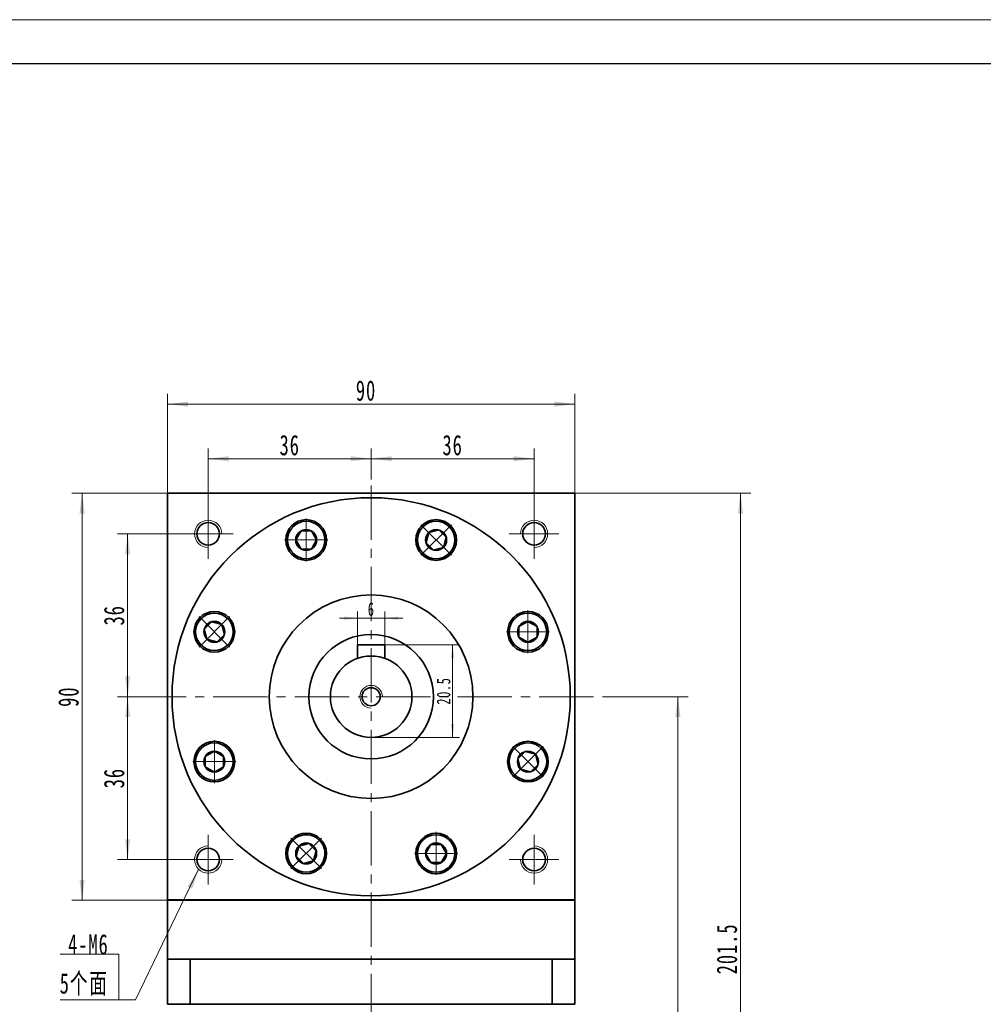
# Model space of a CAD drawing. Header units: millimetres. Extents: x -66 to 754, y -38 to 543.
# Tile 4 of 4: x 329 to 542, y 325 to 543. Entities that reach past the tile are written whole.
import ezdxf

# ---------------------------------------------------------------- set-up
doc = ezdxf.new("R2010")
doc.units = ezdxf.units.MM
doc.set_wipeout_variables(frame=1)
doc.linetypes.add('点画线', pattern=[18, 12, -2, 2, -2])
doc.layers.get('0').update_dxf_attribs({"lineweight": 35})
for name, color, linetype, lineweight in [('EB0', 7, 'Continuous', 35), ('中心线层', 1, '点画线', 18), ('图框_外框线', 7, 'Continuous', 18), ('尺寸线层', 3, 'Continuous', 18), ('粗实线', 7, 'Continuous', 50), ('粗实线层', 7, 'Continuous', 35)]:
    doc.layers.add(name, color=color, linetype=linetype, lineweight=lineweight)
doc.styles.add('标准', font='txt', dxfattribs={"width": 0.667})
doc.dimstyles.new('a4-1-1', dxfattribs={"dimtxt": 3, "dimasz": 3, "dimexe": 1.5, "dimexo": 0, "dimgap": 0.5, "dimtad": 1, "dimdec": 3, "dimdsep": 46, "dimtxsty": '标准', "dimblk": '_CAXARROW', "dimcen": 0, "dimdle": 4, "dimazin": 2, "dimtfac": 0.707107, "dimtdec": 3, "dimtix": 1, "dimtmove": 2, "dimatfit": 3, "dimfxl": 1, "dimfrac": 2, "dimtolj": 1, "dimtzin": 0, "dimarcsym": 1})

# ---------------------------------------------------------------- blocks, each defined once
blk = doc.blocks.new('*X10')
at = {"layer": '尺寸线层', "linetype": 'Continuous', "transparency": 16777216}
for points in [[(361.33, 457.81), (365.83, 458.37), (365.83, 457.24)], [(451.33, 457.81), (446.83, 458.37), (446.83, 457.24)]]:
    blk.add_hatch(color=0, dxfattribs=at).paths.add_polyline_path(points, flags=0)
at = {"layer": '尺寸线层', "color": 0, "linetype": 'Continuous', "transparency": 16777216}
for p, q in [((361.33, 438.12), (361.33, 460.06)), ((451.33, 438.12), (451.33, 460.06)), ((361.33, 457.81), (451.33, 457.81))]:
    blk.add_line(p, q, dxfattribs=at)
at = {"layer": '尺寸线层', "color": 0, "transparency": 16777216, "insert": (405.19, 460.78), "char_height": 4.5, "width": 9, "attachment_point": 5, "line_spacing_factor": 1.15057, "style": '标准'}
blk.add_mtext('\\T1.1;90', dxfattribs=at)
blk = doc.blocks.new('_CAXARROW')
blk.add_hatch(color=0).paths.add_polyline_path([(0, 0), (-1, 0.125), (-1, -0.125)], flags=0)
blk = doc.blocks.new('*X11')
at = {"layer": '尺寸线层', "linetype": 'Continuous', "transparency": 16777216}
for points in [[(370.33, 445.74), (374.83, 445.18), (374.83, 446.3)], [(406.33, 445.74), (401.83, 445.18), (401.83, 446.3)]]:
    blk.add_hatch(color=0, dxfattribs=at).paths.add_polyline_path(points, flags=0)
at = {"layer": '尺寸线层', "color": 0, "linetype": 'Continuous', "transparency": 16777216}
for p, q in [((370.33, 434.62), (370.33, 447.99)), ((406.33, 441.12), (406.33, 447.99)), ((406.33, 445.74), (370.33, 445.74))]:
    blk.add_line(p, q, dxfattribs=at)
at = {"layer": '尺寸线层', "color": 0, "transparency": 16777216, "insert": (388.33, 448.71), "char_height": 4.5, "width": 9, "attachment_point": 5, "line_spacing_factor": 1.15057, "style": '标准'}
blk.add_mtext('\\T1.1;36', dxfattribs=at)
blk = doc.blocks.new('*X12')
at = {"layer": '尺寸线层', "linetype": 'Continuous', "transparency": 16777216}
for points in [[(406.33, 445.74), (410.83, 446.3), (410.83, 445.18)], [(442.33, 445.74), (437.83, 446.3), (437.83, 445.18)]]:
    blk.add_hatch(color=0, dxfattribs=at).paths.add_polyline_path(points, flags=0)
at = {"layer": '尺寸线层', "color": 0, "linetype": 'Continuous', "transparency": 16777216}
for p, q in [((406.33, 441.12), (406.33, 447.99)), ((442.33, 434.62), (442.33, 447.99)), ((406.33, 445.74), (442.33, 445.74))]:
    blk.add_line(p, q, dxfattribs=at)
at = {"layer": '尺寸线层', "color": 0, "transparency": 16777216, "insert": (424.33, 448.71), "char_height": 4.5, "width": 9, "attachment_point": 5, "line_spacing_factor": 1.15057, "style": '标准'}
blk.add_mtext('\\T1.1;36', dxfattribs=at)
blk = doc.blocks.new('*X13')
at = {"layer": '尺寸线层', "linetype": 'Continuous', "transparency": 16777216}
for points in [[(352.52, 429.12), (353.09, 424.62), (351.96, 424.62)], [(352.52, 393.12), (353.09, 397.62), (351.96, 397.62)]]:
    blk.add_hatch(color=0, dxfattribs=at).paths.add_polyline_path(points, flags=0)
at = {"layer": '尺寸线层', "color": 0, "linetype": 'Continuous', "transparency": 16777216}
for p, q in [((364.83, 429.12), (350.27, 429.12)), ((352.52, 429.12), (352.52, 393.12)), ((353.44, 393.12), (350.27, 393.12))]:
    blk.add_line(p, q, dxfattribs=at)
at = {"layer": '尺寸线层', "color": 0, "transparency": 16777216, "insert": (349.55, 411.12), "char_height": 4.5, "width": 9, "attachment_point": 5, "rotation": 90, "line_spacing_factor": 1.15057, "style": '标准'}
blk.add_mtext('\\T1.1;36', dxfattribs=at)
blk = doc.blocks.new('*X14')
at = {"layer": '尺寸线层', "linetype": 'Continuous', "transparency": 16777216}
for points in [[(352.52, 393.12), (353.09, 388.62), (351.96, 388.62)], [(352.52, 357.12), (353.09, 361.62), (351.96, 361.62)]]:
    blk.add_hatch(color=0, dxfattribs=at).paths.add_polyline_path(points, flags=0)
at = {"layer": '尺寸线层', "color": 0, "linetype": 'Continuous', "transparency": 16777216}
for p, q in [((353.44, 393.12), (350.27, 393.12)), ((352.52, 393.12), (352.52, 357.12)), ((364.83, 357.12), (350.27, 357.12))]:
    blk.add_line(p, q, dxfattribs=at)
at = {"layer": '尺寸线层', "color": 0, "transparency": 16777216, "insert": (349.55, 375.12), "char_height": 4.5, "width": 9, "attachment_point": 5, "rotation": 90, "line_spacing_factor": 1.15057, "style": '标准'}
blk.add_mtext('\\T1.1;36', dxfattribs=at)
blk = doc.blocks.new('*X15')
at = {"layer": '尺寸线层', "linetype": 'Continuous', "transparency": 16777216}
for points in [[(487.94, 438.12), (488.5, 433.62), (487.38, 433.62)], [(487.94, 236.62), (488.5, 241.12), (487.38, 241.12)]]:
    blk.add_hatch(color=0, dxfattribs=at).paths.add_polyline_path(points, flags=0)
at = {"layer": '尺寸线层', "color": 0, "linetype": 'Continuous', "transparency": 16777216}
for p, q in [((451.33, 438.12), (490.19, 438.12)), ((487.94, 438.12), (487.94, 236.62)), ((451.33, 236.62), (490.19, 236.62))]:
    blk.add_line(p, q, dxfattribs=at)
at = {"layer": '尺寸线层', "color": 0, "transparency": 16777216, "insert": (484.95, 337.37), "char_height": 4.5, "width": 21.0008, "attachment_point": 5, "rotation": 90, "line_spacing_factor": 1.15057, "style": '标准'}
blk.add_mtext('\\T1.1;201.5', dxfattribs=at)
blk = doc.blocks.new('*X16')
at = {"layer": '尺寸线层', "linetype": 'Continuous', "transparency": 16777216}
for points in [[(474.1, 393.12), (474.66, 388.62), (473.53, 388.62)], [(474.1, 236.62), (474.66, 241.12), (473.53, 241.12)]]:
    blk.add_hatch(color=0, dxfattribs=at).paths.add_polyline_path(points, flags=0)
at = {"layer": '尺寸线层', "color": 0, "linetype": 'Continuous', "transparency": 16777216}
for p, q in [((457.98, 393.12), (476.35, 393.12)), ((474.1, 393.12), (474.1, 236.62)), ((451.33, 236.62), (476.35, 236.62))]:
    blk.add_line(p, q, dxfattribs=at)
at = {"layer": '尺寸线层', "color": 0, "transparency": 16777216, "insert": (471.11, 314.87), "char_height": 4.5, "width": 20.8061, "attachment_point": 5, "rotation": 90, "line_spacing_factor": 1.15057, "style": '标准'}
blk.add_mtext('\\T1.1;156.5', dxfattribs=at)
blk = doc.blocks.new('*X18')
at = {"layer": '尺寸线层', "linetype": 'Continuous', "transparency": 16777216}
for points in [[(424.33, 404.62), (424.7, 401.62), (423.95, 401.62)], [(424.33, 384.12), (424.7, 387.12), (423.95, 387.12)]]:
    blk.add_hatch(color=0, dxfattribs=at).paths.add_polyline_path(points, flags=0)
at = {"layer": '尺寸线层', "color": 0, "linetype": 'Continuous', "transparency": 16777216}
for p, q in [((409.33, 404.62), (425.83, 404.62)), ((424.33, 404.62), (424.33, 384.12)), ((406.33, 384.12), (425.83, 384.12))]:
    blk.add_line(p, q, dxfattribs=at)
at = {"layer": '尺寸线层', "color": 0, "transparency": 16777216, "insert": (422.34, 394.37), "char_height": 3, "width": 10.9547, "attachment_point": 5, "rotation": 90, "line_spacing_factor": 1.15057, "style": '标准'}
blk.add_mtext('\\T1.1;20.5', dxfattribs=at)
blk = doc.blocks.new('*X19')
at = {"layer": '尺寸线层', "linetype": 'Continuous'}
blk.add_hatch(color=0, dxfattribs=at).paths.add_polyline_path([(17.62, 28.86), (16.17, 24.56), (15.15, 25.05)], flags=0)
at = {"layer": '尺寸线层', "color": 0, "linetype": 'Continuous'}
blk.add_line((17.62, 28.86), (3.67, 0), dxfattribs=at)
at = {"layer": '尺寸线层', "color": 0}
for p, q in [((0, 10.09), (-12.97, 10.09)), ((0, 0), (0, 10.09)), ((3.67, 0), (0, 0)), ((0, 0), (-12.97, 0))]:
    blk.add_line(p, q, dxfattribs=at)
at = {"layer": '尺寸线层', "color": 0, "insert": (-2.25, 0.9), "char_height": 4.5, "width": 19.9754, "attachment_point": 9, "line_spacing_factor": 1.15057, "style": '标准'}
blk.add_mtext('\\T1.1;4-M6\\P5个面', dxfattribs=at)
blk = doc.blocks.new('*X34')
at = {"layer": '尺寸线层', "linetype": 'Continuous', "transparency": 16777216}
for points in [[(403.33, 410.48), (400.33, 410.1), (400.33, 410.85)], [(409.33, 410.48), (412.33, 410.1), (412.33, 410.85)]]:
    blk.add_hatch(color=0, dxfattribs=at).paths.add_polyline_path(points, flags=0)
at = {"layer": '尺寸线层', "color": 0, "linetype": 'Continuous', "transparency": 16777216}
for p, q in [((403.33, 404.62), (403.33, 411.98)), ((409.33, 404.62), (409.33, 411.98)), ((413.33, 410.48), (399.33, 410.48))]:
    blk.add_line(p, q, dxfattribs=at)
at = {"layer": '尺寸线层', "color": 0, "transparency": 16777216, "insert": (406.33, 412.46), "char_height": 3, "width": 6, "attachment_point": 5, "line_spacing_factor": 1.15057, "style": '标准'}
blk.add_mtext('\\T1.1;6', dxfattribs=at)
blk = doc.blocks.new('*X35')
at = {"layer": '中心线层', "linetype": '点画线', "lineweight": 18}
for p, q in [((0, -4.76), (0, 4.76)), ((-4.76, 0), (4.76, 0))]:
    blk.add_line(p, q, dxfattribs=at)
at = {"layer": '粗实线层'}
for p, q in [((-2.31, 0), (-1.15, 2)), ((-2.31, 0), (-1.15, -2)), ((-1.15, 2), (1.15, 2)), ((2.31, 0), (1.15, 2)), ((2.31, 0), (1.15, 2)), ((2.31, 0), (1.15, -2)), ((-1.15, -2), (1.15, -2))]:
    blk.add_line(p, q, dxfattribs=at)
blk.add_circle((0, 0), 2.31, dxfattribs=at)
for start, end in [(0, 180), (180, 360)]:
    blk.add_arc((0, 0), 4.14, start, end, dxfattribs=at)
blk = doc.blocks.new('*X36')
at = {"layer": '尺寸线层', "linetype": 'Continuous', "transparency": 16777216}
for points in [[(342.45, 438.12), (343.01, 433.62), (341.88, 433.62)], [(342.45, 348.12), (343.01, 352.62), (341.88, 352.62)]]:
    blk.add_hatch(color=0, dxfattribs=at).paths.add_polyline_path(points, flags=0)
at = {"layer": '尺寸线层', "color": 0, "linetype": 'Continuous', "transparency": 16777216}
for p, q in [((361.33, 438.12), (340.2, 438.12)), ((342.45, 438.12), (342.45, 348.12)), ((361.33, 348.12), (340.2, 348.12))]:
    blk.add_line(p, q, dxfattribs=at)
at = {"layer": '尺寸线层', "color": 0, "transparency": 16777216, "insert": (339.47, 393.12), "char_height": 4.5, "width": 9, "attachment_point": 5, "rotation": 90, "line_spacing_factor": 1.15057, "style": '标准'}
blk.add_mtext('\\T1.1;90', dxfattribs=at)

msp = doc.modelspace()

# ---------------------------------------------------------------- linework, layer by layer
at = {"layer": 'EB0'}
for p, q in [((451.3269, 335.1215), (361.3269, 335.1215)), ((361.3269, 335.1215), (361.3269, 325.1215)), ((366.3269, 335.1215), (366.3269, 325.1215)), ((446.3269, 335.1215), (446.3269, 325.1215)), ((451.3269, 335.1215), (451.3269, 325.1215)), ((451.3269, 325.1215), (361.3269, 325.1215))]:
    msp.add_line(p, q, dxfattribs=at)
at = {"layer": '中心线层'}
for p, q in [((406.3269, 229.8259), (406.3269, 441.1215)), ((370.3269, 423.6215), (370.3269, 434.6215)), ((442.3269, 434.6215), (442.3269, 423.6215)), ((364.8269, 429.1215), (375.8269, 429.1215)), ((436.8269, 429.1215), (447.8269, 429.1215)), ((353.435, 393.1215), (457.979, 393.1215)), ((370.3269, 351.6215), (370.3269, 362.6215)), ((442.3269, 362.6215), (442.3269, 351.6215)), ((375.8269, 357.1215), (364.8269, 357.1215)), ((447.8269, 357.1215), (436.8269, 357.1215))]:
    msp.add_line(p, q, dxfattribs=at)
at = {"layer": '粗实线', "lineweight": 40}
msp.add_line((451.3269, 348.1215), (361.3269, 348.1215), dxfattribs=at)
at = {"layer": '粗实线层'}
for p, q in [((361.3269, 438.1215), (451.3269, 438.1215)), ((361.3269, 348.1215), (361.3269, 438.1215)), ((451.3269, 348.1215), (451.3269, 438.1215)), ((409.3269, 404.6215), (403.3269, 404.6215)), ((403.3269, 404.6215), (403.3269, 401.6067)), ((409.3269, 404.6215), (409.3269, 401.6067)), ((361.3269, 348.1215), (361.3269, 335.1215)), ((451.3269, 335.1215), (451.3269, 348.1215)), ((361.3269, 335.1215), (451.3269, 335.1215))]:
    msp.add_line(p, q, dxfattribs=at)
for centre, radius in [((406.3269, 393.1215), 44), ((370.3269, 429.1215), 2.5), ((391.9763, 427.7669), 4.5), ((420.6775, 427.7669), 4.5), ((442.3269, 429.1215), 2.5), ((406.3269, 393.1215), 22.5), ((371.6814, 407.4721), 4.5), ((440.9724, 407.4721), 4.5), ((406.3269, 393.1215), 13.75), ((406.3269, 393.1215), 9), ((406.3269, 393.1215), 2), ((371.6814, 378.7708), 4.5), ((440.9724, 378.7708), 4.5), ((391.9763, 358.476), 4.5), ((420.6775, 358.476), 4.5), ((370.3269, 357.1215), 2.5), ((442.3269, 357.1215), 2.5)]:
    msp.add_circle(centre, radius, dxfattribs=at)
at = {"layer": '粗实线层', "lineweight": 18}
for centre, radius, start, end in [((370.3269, 429.1215), 3, 360, 270), ((442.3269, 429.1215), 3, 270, 180), ((406.3269, 393.1215), 2.5, 0, 270), ((370.3269, 357.1215), 3, 90, 360), ((442.3269, 357.1215), 3, 180, 90)]:
    msp.add_arc(centre, radius, start, end, dxfattribs=at)

# ---------------------------------------------------------------- block references
at = {"layer": '尺寸线层'}
msp.add_blockref('*X19', (350.5884, 326.1031), dxfattribs=at)

# ---------------------------------------------------------------- dimensions: what is measured, and where the dimension line sits
dim = msp.add_linear_dim(base=(451.3269, 457.8068), p1=(361.3269, 438.1215), p2=(451.3269, 438.1215), dimstyle='a4-1-1', override={"dimsah": 1, "dimtfac": 1, "dimtfill": 1, "dimtzin": 0}, dxfattribs=at)
dim.commit()
dim.dimension.update_dxf_attribs({"geometry": '*X10', "text_midpoint": (405.1941, 460.7816), "dimtype": 160})
for base, p1, p2, picture, middle in [((370.3269, 445.7387), (406.3269, 441.1215), (370.3269, 434.6215), '*X11', (388.3269, 448.7135)), ((403.3269, 410.4794), (409.3269, 404.6215), (403.3269, 404.6215), '*X34', (406.3269, 412.4626))]:
    dim = msp.add_linear_dim(base=base, p1=p1, p2=p2, dimstyle='a4-1-1', override={"dimsah": 1, "dimtfill": 1, "dimtzin": 0}, dxfattribs=at)
    dim.commit()
    dim.dimension.update_dxf_attribs({"geometry": picture, "text_midpoint": middle})
for base, p1, p2, angle, picture, middle in [((442.3269, 445.7387), (406.3269, 441.1215), (442.3269, 434.6215), 0, '*X12', (424.3269, 448.7135)), ((342.4471, 348.1215), (361.3269, 438.1215), (361.3269, 348.1215), 270, '*X36', (339.4723, 393.1215)), ((487.93768, 236.62103), (451.32691, 438.12145), (451.32691, 236.62103), 270, '*X15', (484.95025, 337.37124)), ((352.5239, 393.1215), (364.8269, 429.1215), (353.435, 393.1215), 270, '*X13', (349.549, 411.1215)), ((424.3269, 384.1215), (409.3269, 404.6215), (406.3269, 384.1215), 270, '*X18', (422.3437, 394.3715)), ((352.5239, 357.1215), (353.435, 393.1215), (364.8269, 357.1215), 270, '*X14', (349.549, 375.1215)), ((474.09719, 236.62103), (457.97903, 393.12145), (451.32691, 236.62103), 270, '*X16', (471.10976, 314.87124))]:
    dim = msp.add_linear_dim(base=base, p1=p1, p2=p2, angle=angle, dimstyle='a4-1-1', override={"dimsah": 1, "dimtfill": 1, "dimtzin": 0}, dxfattribs=at)
    dim.commit()
    dim.dimension.update_dxf_attribs({"geometry": picture, "text_midpoint": middle})

# ---------------------------------------------------------------- next in the draw order: wipeouts: each hides what was drawn before it
for points in [[(396.1163, 427.7669), (396.1162, 427.7912), (396.116, 427.8155), (396.1156, 427.8397), (396.1151, 427.864), (396.1145, 427.8882), (396.1137, 427.9125), (396.1128, 427.9367), (396.1117, 427.961), (396.1105, 427.9852), (396.1092, 428.0094), (396.1077, 428.0336), (396.106, 428.0579), (396.1043, 428.082), (396.1024, 428.1062), (396.1003, 428.1304), (396.0981, 428.1546), (396.0957, 428.1787), (396.0933, 428.2029), (396.0906, 428.227), (396.0879, 428.2511), (396.085, 428.2752), (396.0819, 428.2992), (396.0787, 428.3233), (396.0754, 428.3473), (396.0719, 428.3713), (396.0683, 428.3953), (396.0646, 428.4193), (396.0607, 428.4433), (396.0566, 428.4672), (396.0525, 428.4911), (396.0525, 428.4911), (396.0144, 428.6798), (395.9676, 428.8665), (395.9122, 429.0508), (395.8482, 429.2324), (395.7759, 429.4108), (395.6954, 429.5856), (395.6069, 429.7565), (395.5105, 429.9231), (395.4064, 430.0851), (395.2949, 430.242), (395.1763, 430.3936), (395.0508, 430.5395), (394.9186, 430.6794), (394.78, 430.813), (394.6354, 430.9401), (394.485, 431.0602), (394.3292, 431.1733), (394.1683, 431.279), (394.0027, 431.3771), (393.8327, 431.4674), (393.6587, 431.5497), (393.4811, 431.6238), (393.3002, 431.6896), (393.1164, 431.7469), (392.9302, 431.7955), (392.7419, 431.8355), (392.5519, 431.8667), (392.3607, 431.889), (392.1687, 431.9025), (391.9763, 431.9069), (391.9763, 431.9069), (391.7838, 431.9025), (391.5918, 431.889), (391.4006, 431.8667), (391.2107, 431.8355), (391.0224, 431.7955), (390.8362, 431.7469), (390.6524, 431.6896), (390.4715, 431.6238), (390.2938, 431.5497), (390.1198, 431.4674), (389.9498, 431.3771), (389.7842, 431.279), (389.6233, 431.1733), (389.4675, 431.0602), (389.3172, 430.9401), (389.1726, 430.813), (389.034, 430.6794), (388.9018, 430.5395), (388.7762, 430.3936), (388.6576, 430.242), (388.5461, 430.0851), (388.4421, 429.9231), (388.3457, 429.7565), (388.2571, 429.5856), (388.1766, 429.4108), (388.1043, 429.2324), (388.0404, 429.0508), (387.985, 428.8665), (387.9382, 428.6798), (387.9001, 428.4911), (387.9001, 428.4911), (387.8959, 428.4672), (387.8919, 428.4433), (387.888, 428.4193), (387.8842, 428.3953), (387.8806, 428.3713), (387.8772, 428.3473), (387.8738, 428.3233), (387.8706, 428.2992), (387.8676, 428.2752), (387.8647, 428.2511), (387.8619, 428.227), (387.8593, 428.2029), (387.8568, 428.1787), (387.8545, 428.1546), (387.8523, 428.1304), (387.8502, 428.1062), (387.8483, 428.082), (387.8465, 428.0579), (387.8449, 428.0336), (387.8434, 428.0094), (387.842, 427.9852), (387.8408, 427.961), (387.8398, 427.9367), (387.8388, 427.9125), (387.8381, 427.8882), (387.8374, 427.864), (387.8369, 427.8397), (387.8366, 427.8155), (387.8363, 427.7912), (387.8363, 427.7669), (387.8363, 427.7669), (387.842, 427.5503), (387.859, 427.3342), (387.8872, 427.1193), (387.9267, 426.9062), (387.9773, 426.6954), (388.0389, 426.4876), (388.1113, 426.2833), (388.1942, 426.083), (388.2875, 425.8874), (388.3909, 425.6969), (388.5042, 425.5121), (388.6269, 425.3335), (388.7589, 425.1615), (388.8997, 424.9967), (389.0489, 424.8395), (389.2061, 424.6903), (389.3709, 424.5495), (389.5428, 424.4176), (389.7215, 424.2948), (389.9063, 424.1816), (390.0968, 424.0782), (390.2924, 423.9849), (390.4926, 423.9019), (390.6969, 423.8296), (390.9048, 423.768), (391.1155, 423.7174), (391.3286, 423.6779), (391.5435, 423.6496), (391.7596, 423.6326), (391.9763, 423.6269), (391.9763, 423.6269), (392.1929, 423.6326), (392.409, 423.6496), (392.6239, 423.6779), (392.837, 423.7174), (393.0478, 423.768), (393.2556, 423.8296), (393.4599, 423.9019), (393.6602, 423.9849), (393.8558, 424.0782), (394.0463, 424.1816), (394.2311, 424.2948), (394.4097, 424.4176), (394.5817, 424.5495), (394.7465, 424.6903), (394.9037, 424.8395), (395.0529, 424.9967), (395.1937, 425.1615), (395.3256, 425.3335), (395.4484, 425.5121), (395.5616, 425.6969), (395.665, 425.8874), (395.7584, 426.083), (395.8413, 426.2833), (395.9137, 426.4876), (395.9752, 426.6954), (396.0258, 426.9062), (396.0653, 427.1193), (396.0936, 427.3342), (396.1106, 427.5503)], [(423.605, 424.8395), (423.6221, 424.8567), (423.6391, 424.874), (423.656, 424.8914), (423.6728, 424.9089), (423.6895, 424.9265), (423.7061, 424.9442), (423.7226, 424.962), (423.7389, 424.9799), (423.7552, 424.9979), (423.7714, 425.016), (423.7875, 425.0342), (423.8034, 425.0525), (423.8193, 425.0708), (423.835, 425.0893), (423.8507, 425.1078), (423.8662, 425.1265), (423.8816, 425.1452), (423.8969, 425.164), (423.9121, 425.1829), (423.9272, 425.2019), (423.9422, 425.221), (423.9571, 425.2402), (423.9718, 425.2595), (423.9864, 425.2788), (424.001, 425.2983), (424.0154, 425.3178), (424.0297, 425.3374), (424.0439, 425.3571), (424.0579, 425.3768), (424.0719, 425.3967), (424.0719, 425.3967), (424.1784, 425.557), (424.2773, 425.7221), (424.3685, 425.8917), (424.4517, 426.0653), (424.5267, 426.2425), (424.5934, 426.4231), (424.6516, 426.6066), (424.7012, 426.7926), (424.7422, 426.9806), (424.7743, 427.1704), (424.7976, 427.3615), (424.812, 427.5535), (424.8175, 427.7459), (424.814, 427.9383), (424.8015, 428.1304), (424.7802, 428.3217), (424.75, 428.5118), (424.7109, 428.7003), (424.6632, 428.8868), (424.6068, 429.0708), (424.542, 429.2521), (424.4688, 429.4301), (424.3874, 429.6045), (424.2979, 429.775), (424.2007, 429.9411), (424.0958, 430.1025), (423.9836, 430.2589), (423.8642, 430.4099), (423.7379, 430.5551), (423.605, 430.6944), (423.605, 430.6944), (423.4657, 430.8273), (423.3205, 430.9536), (423.1695, 431.073), (423.0131, 431.1852), (422.8517, 431.2901), (422.6856, 431.3873), (422.5151, 431.4768), (422.3407, 431.5582), (422.1627, 431.6314), (421.9814, 431.6962), (421.7974, 431.7526), (421.6109, 431.8003), (421.4224, 431.8394), (421.2323, 431.8696), (421.041, 431.8909), (420.8489, 431.9034), (420.6565, 431.9069), (420.4641, 431.9014), (420.2721, 431.887), (420.081, 431.8637), (419.8912, 431.8316), (419.7032, 431.7906), (419.5172, 431.741), (419.3337, 431.6828), (419.1531, 431.6161), (418.9759, 431.5411), (418.8023, 431.4579), (418.6328, 431.3667), (418.4676, 431.2678), (418.3073, 431.1613), (418.3073, 431.1613), (418.2874, 431.1473), (418.2677, 431.1333), (418.248, 431.1191), (418.2284, 431.1048), (418.2089, 431.0904), (418.1894, 431.0758), (418.1701, 431.0612), (418.1508, 431.0465), (418.1316, 431.0316), (418.1125, 431.0166), (418.0935, 431.0015), (418.0746, 430.9863), (418.0558, 430.971), (418.0371, 430.9556), (418.0184, 430.9401), (417.9999, 430.9244), (417.9814, 430.9087), (417.9631, 430.8928), (417.9448, 430.8769), (417.9266, 430.8608), (417.9085, 430.8446), (417.8905, 430.8283), (417.8726, 430.812), (417.8548, 430.7955), (417.8371, 430.7789), (417.8195, 430.7622), (417.802, 430.7454), (417.7846, 430.7285), (417.7673, 430.7115), (417.7501, 430.6944), (417.7501, 430.6944), (417.6009, 430.5371), (417.4602, 430.3723), (417.3282, 430.2004), (417.2054, 430.0217), (417.0922, 429.8369), (416.9888, 429.6465), (416.8955, 429.4508), (416.8125, 429.2506), (416.7402, 429.0463), (416.6786, 428.8384), (416.628, 428.6277), (416.5885, 428.4146), (416.5602, 428.1997), (416.5432, 427.9836), (416.5375, 427.7669), (416.5432, 427.5503), (416.5602, 427.3342), (416.5885, 427.1193), (416.628, 426.9062), (416.6786, 426.6954), (416.7402, 426.4876), (416.8125, 426.2833), (416.8955, 426.083), (416.9888, 425.8874), (417.0922, 425.6969), (417.2054, 425.5121), (417.3282, 425.3335), (417.4602, 425.1615), (417.6009, 424.9967), (417.7501, 424.8395), (417.7501, 424.8395), (417.9073, 424.6903), (418.0721, 424.5495), (418.2441, 424.4176), (418.4227, 424.2948), (418.6075, 424.1816), (418.798, 424.0782), (418.9936, 423.9849), (419.1939, 423.9019), (419.3982, 423.8296), (419.606, 423.768), (419.8168, 423.7174), (420.0299, 423.6779), (420.2448, 423.6496), (420.4609, 423.6326), (420.6775, 423.6269), (420.8942, 423.6326), (421.1103, 423.6496), (421.3252, 423.6779), (421.5383, 423.7174), (421.749, 423.768), (421.9569, 423.8296), (422.1612, 423.9019), (422.3614, 423.9849), (422.5571, 424.0782), (422.7475, 424.1816), (422.9323, 424.2948), (423.111, 424.4176), (423.2829, 424.5495), (423.4477, 424.6903)], [(374.6088, 410.3995), (374.5916, 410.4166), (374.5743, 410.4336), (374.5569, 410.4505), (374.5394, 410.4673), (374.5218, 410.484), (374.5041, 410.5006), (374.4863, 410.5171), (374.4684, 410.5335), (374.4504, 410.5498), (374.4324, 410.5659), (374.4142, 410.582), (374.3959, 410.598), (374.3775, 410.6138), (374.3591, 410.6296), (374.3405, 410.6452), (374.3219, 410.6607), (374.3031, 410.6762), (374.2843, 410.6915), (374.2654, 410.7067), (374.2464, 410.7218), (374.2273, 410.7367), (374.2081, 410.7516), (374.1889, 410.7664), (374.1695, 410.781), (374.1501, 410.7955), (374.1306, 410.8099), (374.111, 410.8242), (374.0913, 410.8384), (374.0715, 410.8525), (374.0517, 410.8664), (374.0517, 410.8664), (373.8913, 410.9729), (373.7262, 411.0719), (373.5567, 411.163), (373.3831, 411.2462), (373.2058, 411.3212), (373.0252, 411.3879), (372.8418, 411.4461), (372.6558, 411.4958), (372.4677, 411.5367), (372.2779, 411.5689), (372.0869, 411.5922), (371.8949, 411.6066), (371.7025, 411.612), (371.51, 411.6085), (371.3179, 411.5961), (371.1266, 411.5747), (370.9365, 411.5445), (370.7481, 411.5055), (370.5616, 411.4577), (370.3775, 411.4014), (370.1963, 411.3365), (370.0183, 411.2633), (369.8438, 411.1819), (369.6734, 411.0925), (369.5073, 410.9952), (369.3459, 410.8904), (369.1895, 410.7781), (369.0385, 410.6587), (368.8932, 410.5324), (368.754, 410.3995), (368.754, 410.3995), (368.6211, 410.2603), (368.4948, 410.115), (368.3754, 409.964), (368.2631, 409.8077), (368.1583, 409.6462), (368.061, 409.4801), (367.9716, 409.3097), (367.8902, 409.1352), (367.817, 408.9572), (367.7521, 408.776), (367.6958, 408.5919), (367.648, 408.4055), (367.609, 408.217), (367.5788, 408.0269), (367.5574, 407.8356), (367.545, 407.6435), (367.5415, 407.451), (367.5469, 407.2586), (367.5613, 407.0667), (367.5846, 406.8756), (367.6168, 406.6858), (367.6577, 406.4977), (367.7074, 406.3117), (367.7656, 406.1283), (367.8323, 405.9477), (367.9073, 405.7704), (367.9905, 405.5968), (368.0816, 405.4273), (368.1806, 405.2622), (368.2871, 405.1018), (368.2871, 405.1018), (368.301, 405.082), (368.3151, 405.0622), (368.3293, 405.0425), (368.3436, 405.0229), (368.358, 405.0034), (368.3725, 404.984), (368.3871, 404.9646), (368.4019, 404.9454), (368.4168, 404.9262), (368.4317, 404.9071), (368.4468, 404.8881), (368.462, 404.8692), (368.4773, 404.8504), (368.4928, 404.8316), (368.5083, 404.813), (368.5239, 404.7944), (368.5397, 404.776), (368.5555, 404.7576), (368.5715, 404.7393), (368.5876, 404.7212), (368.6037, 404.7031), (368.62, 404.6851), (368.6364, 404.6672), (368.6529, 404.6494), (368.6695, 404.6317), (368.6862, 404.6141), (368.703, 404.5966), (368.7199, 404.5792), (368.7369, 404.5619), (368.754, 404.5447), (368.754, 404.5447), (368.9112, 404.3955), (369.076, 404.2547), (369.248, 404.1227), (369.4266, 404), (369.6114, 403.8867), (369.8019, 403.7833), (369.9975, 403.69), (370.1978, 403.6071), (370.4021, 403.5347), (370.6099, 403.4731), (370.8207, 403.4225), (371.0338, 403.3831), (371.2487, 403.3548), (371.4648, 403.3378), (371.6814, 403.3321), (371.8981, 403.3378), (372.1142, 403.3548), (372.3291, 403.3831), (372.5422, 403.4225), (372.7529, 403.4731), (372.9608, 403.5347), (373.1651, 403.6071), (373.3653, 403.69), (373.5609, 403.7833), (373.7514, 403.8867), (373.9362, 404), (374.1149, 404.1227), (374.2868, 404.2547), (374.4516, 404.3955), (374.6088, 404.5447), (374.6088, 404.5447), (374.758, 404.7019), (374.8988, 404.8667), (375.0308, 405.0386), (375.1535, 405.2173), (375.2668, 405.4021), (375.3702, 405.5926), (375.4635, 405.7882), (375.5464, 405.9884), (375.6188, 406.1927), (375.6804, 406.4006), (375.731, 406.6113), (375.7705, 406.8244), (375.7987, 407.0393), (375.8158, 407.2554), (375.8214, 407.4721), (375.8158, 407.6888), (375.7987, 407.9048), (375.7705, 408.1197), (375.731, 408.3328), (375.6804, 408.5436), (375.6188, 408.7514), (375.5464, 408.9557), (375.4635, 409.156), (375.3702, 409.3516), (375.2668, 409.5421), (375.1535, 409.7269), (375.0308, 409.9055), (374.8988, 410.0775), (374.758, 410.2423)], [(440.9724, 403.3321), (440.9967, 403.3322), (441.0209, 403.3324), (441.0452, 403.3327), (441.0694, 403.3332), (441.0937, 403.3339), (441.1179, 403.3346), (441.1422, 403.3356), (441.1664, 403.3366), (441.1907, 403.3378), (441.2149, 403.3392), (441.2391, 403.3407), (441.2633, 403.3423), (441.2875, 403.3441), (441.3117, 403.346), (441.3359, 403.3481), (441.36, 403.3503), (441.3842, 403.3526), (441.4083, 403.3551), (441.4324, 403.3577), (441.4565, 403.3605), (441.4806, 403.3634), (441.5047, 403.3664), (441.5288, 403.3696), (441.5528, 403.373), (441.5768, 403.3764), (441.6008, 403.3801), (441.6248, 403.3838), (441.6487, 403.3877), (441.6726, 403.3917), (441.6965, 403.3959), (441.6965, 403.3959), (441.8852, 403.434), (442.0719, 403.4808), (442.2563, 403.5362), (442.4378, 403.6001), (442.6162, 403.6724), (442.7911, 403.7529), (442.962, 403.8415), (443.1286, 403.9379), (443.2905, 404.042), (443.4475, 404.1534), (443.5991, 404.272), (443.745, 404.3976), (443.8849, 404.5298), (444.0185, 404.6684), (444.1455, 404.813), (444.2657, 404.9633), (444.3787, 405.1191), (444.4844, 405.28), (444.5825, 405.4456), (444.6728, 405.6156), (444.7551, 405.7897), (444.8292, 405.9673), (444.895, 406.1482), (444.9523, 406.332), (445.001, 406.5182), (445.041, 406.7065), (445.0722, 406.8964), (445.0945, 407.0876), (445.1079, 407.2796), (445.1124, 407.4721), (445.1124, 407.4721), (445.1079, 407.6645), (445.0945, 407.8565), (445.0722, 408.0477), (445.041, 408.2377), (445.001, 408.426), (444.9523, 408.6122), (444.895, 408.796), (444.8292, 408.9769), (444.7551, 409.1545), (444.6728, 409.3285), (444.5825, 409.4985), (444.4844, 409.6641), (444.3787, 409.825), (444.2657, 409.9808), (444.1455, 410.1312), (444.0185, 410.2758), (443.8849, 410.4144), (443.745, 410.5466), (443.5991, 410.6721), (443.4475, 410.7907), (443.2905, 410.9022), (443.1286, 411.0063), (442.962, 411.1027), (442.7911, 411.1912), (442.6162, 411.2717), (442.4378, 411.344), (442.2563, 411.408), (442.0719, 411.4634), (441.8852, 411.5102), (441.6965, 411.5483), (441.6965, 411.5483), (441.6726, 411.5524), (441.6487, 411.5565), (441.6248, 411.5604), (441.6008, 411.5641), (441.5768, 411.5677), (441.5528, 411.5712), (441.5288, 411.5745), (441.5047, 411.5777), (441.4806, 411.5808), (441.4565, 411.5837), (441.4324, 411.5864), (441.4083, 411.5891), (441.3842, 411.5915), (441.36, 411.5939), (441.3359, 411.5961), (441.3117, 411.5982), (441.2875, 411.6001), (441.2633, 411.6018), (441.2391, 411.6035), (441.2149, 411.605), (441.1907, 411.6063), (441.1664, 411.6075), (441.1422, 411.6086), (441.1179, 411.6095), (441.0937, 411.6103), (441.0694, 411.6109), (441.0452, 411.6114), (441.0209, 411.6118), (440.9967, 411.612), (440.9724, 411.6121), (440.9724, 411.6121), (440.7557, 411.6064), (440.5396, 411.5894), (440.3248, 411.5611), (440.1116, 411.5216), (439.9009, 411.471), (439.6931, 411.4095), (439.4887, 411.3371), (439.2885, 411.2542), (439.0929, 411.1608), (438.9024, 411.0574), (438.7176, 410.9442), (438.539, 410.8214), (438.367, 410.6895), (438.2022, 410.5487), (438.045, 410.3995), (437.8958, 410.2423), (437.755, 410.0775), (437.6231, 409.9055), (437.5003, 409.7269), (437.387, 409.5421), (437.2836, 409.3516), (437.1903, 409.156), (437.1074, 408.9557), (437.035, 408.7514), (436.9735, 408.5436), (436.9229, 408.3328), (436.8834, 408.1197), (436.8551, 407.9048), (436.8381, 407.6888), (436.8324, 407.4721), (436.8324, 407.4721), (436.8381, 407.2554), (436.8551, 407.0393), (436.8834, 406.8244), (436.9229, 406.6113), (436.9735, 406.4006), (437.035, 406.1927), (437.1074, 405.9884), (437.1903, 405.7882), (437.2836, 405.5926), (437.387, 405.4021), (437.5003, 405.2173), (437.6231, 405.0386), (437.755, 404.8667), (437.8958, 404.7019), (438.045, 404.5447), (438.2022, 404.3955), (438.367, 404.2547), (438.539, 404.1227), (438.7176, 404), (438.9024, 403.8867), (439.0929, 403.7833), (439.2885, 403.69), (439.4887, 403.6071), (439.6931, 403.5347), (439.9009, 403.4731), (440.1116, 403.4225), (440.3248, 403.3831), (440.5396, 403.3548), (440.7557, 403.3378)], [(371.6814, 382.9108), (371.6572, 382.9108), (371.6329, 382.9105), (371.6086, 382.9102), (371.5844, 382.9097), (371.5601, 382.909), (371.5359, 382.9083), (371.5116, 382.9073), (371.4874, 382.9063), (371.4632, 382.9051), (371.4389, 382.9037), (371.4147, 382.9022), (371.3905, 382.9006), (371.3663, 382.8988), (371.3421, 382.8969), (371.3179, 382.8948), (371.2938, 382.8926), (371.2696, 382.8903), (371.2455, 382.8878), (371.2214, 382.8852), (371.1973, 382.8824), (371.1732, 382.8795), (371.1491, 382.8765), (371.1251, 382.8733), (371.101, 382.8699), (371.077, 382.8665), (371.053, 382.8629), (371.029, 382.8591), (371.0051, 382.8552), (370.9812, 382.8512), (370.9573, 382.847), (370.9573, 382.847), (370.7686, 382.8089), (370.5819, 382.7621), (370.3975, 382.7067), (370.216, 382.6428), (370.0376, 382.5705), (369.8627, 382.49), (369.6918, 382.4014), (369.5252, 382.305), (369.3633, 382.201), (369.2063, 382.0895), (369.0548, 381.9709), (368.9088, 381.8453), (368.7689, 381.7131), (368.6353, 381.5745), (368.5083, 381.4299), (368.3881, 381.2796), (368.2751, 381.1238), (368.1694, 380.9629), (368.0713, 380.7973), (367.981, 380.6273), (367.8987, 380.4533), (367.8246, 380.2756), (367.7588, 380.0947), (367.7015, 379.9109), (367.6528, 379.7247), (367.6128, 379.5364), (367.5816, 379.3465), (367.5593, 379.1553), (367.5459, 378.9633), (367.5414, 378.7708), (367.5414, 378.7708), (367.5459, 378.5784), (367.5593, 378.3864), (367.5816, 378.1952), (367.6128, 378.0052), (367.6528, 377.8169), (367.7015, 377.6307), (367.7588, 377.4469), (367.8246, 377.266), (367.8987, 377.0884), (367.981, 376.9144), (368.0713, 376.7444), (368.1694, 376.5788), (368.2751, 376.4179), (368.3881, 376.2621), (368.5083, 376.1117), (368.6353, 375.9671), (368.7689, 375.8285), (368.9088, 375.6963), (369.0548, 375.5708), (369.2063, 375.4522), (369.3633, 375.3407), (369.5252, 375.2366), (369.6918, 375.1402), (369.8627, 375.0517), (370.0376, 374.9712), (370.216, 374.8989), (370.3975, 374.8349), (370.5819, 374.7795), (370.7686, 374.7327), (370.9573, 374.6946), (370.9573, 374.6946), (370.9812, 374.6905), (371.0051, 374.6864), (371.029, 374.6825), (371.053, 374.6788), (371.077, 374.6752), (371.101, 374.6717), (371.1251, 374.6684), (371.1491, 374.6652), (371.1732, 374.6621), (371.1973, 374.6592), (371.2214, 374.6565), (371.2455, 374.6538), (371.2696, 374.6514), (371.2938, 374.649), (371.3179, 374.6468), (371.3421, 374.6448), (371.3663, 374.6428), (371.3905, 374.6411), (371.4147, 374.6394), (371.4389, 374.6379), (371.4632, 374.6366), (371.4874, 374.6354), (371.5116, 374.6343), (371.5359, 374.6334), (371.5601, 374.6326), (371.5844, 374.632), (371.6086, 374.6315), (371.6329, 374.6311), (371.6572, 374.6309), (371.6814, 374.6308), (371.6814, 374.6308), (371.8981, 374.6365), (372.1142, 374.6535), (372.3291, 374.6818), (372.5422, 374.7213), (372.7529, 374.7719), (372.9608, 374.8334), (373.1651, 374.9058), (373.3653, 374.9887), (373.5609, 375.0821), (373.7514, 375.1855), (373.9362, 375.2987), (374.1149, 375.4215), (374.2868, 375.5534), (374.4516, 375.6942), (374.6088, 375.8434), (374.758, 376.0006), (374.8988, 376.1654), (375.0308, 376.3374), (375.1535, 376.516), (375.2668, 376.7008), (375.3702, 376.8913), (375.4635, 377.0869), (375.5464, 377.2872), (375.6188, 377.4915), (375.6804, 377.6993), (375.731, 377.9101), (375.7705, 378.1232), (375.7987, 378.3381), (375.8158, 378.5542), (375.8214, 378.7708), (375.8214, 378.7708), (375.8158, 378.9875), (375.7987, 379.2036), (375.7705, 379.4185), (375.731, 379.6316), (375.6804, 379.8423), (375.6188, 380.0502), (375.5464, 380.2545), (375.4635, 380.4547), (375.3702, 380.6503), (375.2668, 380.8408), (375.1535, 381.0256), (375.0308, 381.2043), (374.8988, 381.3762), (374.758, 381.541), (374.6088, 381.6982), (374.4516, 381.8474), (374.2868, 381.9882), (374.1149, 382.1202), (373.9362, 382.2429), (373.7514, 382.3562), (373.5609, 382.4596), (373.3653, 382.5529), (373.1651, 382.6358), (372.9608, 382.7082), (372.7529, 382.7698), (372.5422, 382.8204), (372.3291, 382.8599), (372.1142, 382.8881), (371.8981, 382.9051)], [(438.045, 375.8434), (438.0622, 375.8263), (438.0795, 375.8093), (438.0969, 375.7924), (438.1144, 375.7756), (438.132, 375.7589), (438.1497, 375.7423), (438.1675, 375.7258), (438.1854, 375.7094), (438.2034, 375.6931), (438.2215, 375.677), (438.2396, 375.6609), (438.2579, 375.6449), (438.2763, 375.6291), (438.2947, 375.6133), (438.3133, 375.5977), (438.3319, 375.5822), (438.3507, 375.5667), (438.3695, 375.5514), (438.3884, 375.5362), (438.4074, 375.5211), (438.4265, 375.5062), (438.4457, 375.4913), (438.4649, 375.4765), (438.4843, 375.4619), (438.5037, 375.4474), (438.5232, 375.433), (438.5428, 375.4187), (438.5625, 375.4045), (438.5823, 375.3904), (438.6021, 375.3765), (438.6021, 375.3765), (438.7625, 375.27), (438.9276, 375.171), (439.0971, 375.0799), (439.2707, 374.9967), (439.448, 374.9217), (439.6286, 374.855), (439.812, 374.7968), (439.998, 374.7471), (440.1861, 374.7062), (440.3759, 374.674), (440.567, 374.6507), (440.7589, 374.6363), (440.9513, 374.6309), (441.1438, 374.6344), (441.3359, 374.6468), (441.5272, 374.6682), (441.7173, 374.6984), (441.9058, 374.7374), (442.0922, 374.7852), (442.2763, 374.8415), (442.4575, 374.9064), (442.6355, 374.9796), (442.81, 375.061), (442.9804, 375.1504), (443.1465, 375.2477), (443.308, 375.3525), (443.4643, 375.4648), (443.6153, 375.5842), (443.7606, 375.7105), (443.8998, 375.8434), (443.8998, 375.8434), (444.0327, 375.9826), (444.159, 376.1279), (444.2784, 376.2789), (444.3907, 376.4352), (444.4955, 376.5967), (444.5928, 376.7628), (444.6822, 376.9332), (444.7636, 377.1077), (444.8368, 377.2857), (444.9017, 377.4669), (444.9581, 377.651), (445.0058, 377.8374), (445.0448, 378.0259), (445.075, 378.216), (445.0964, 378.4073), (445.1088, 378.5994), (445.1123, 378.7919), (445.1069, 378.9843), (445.0925, 379.1763), (445.0692, 379.3673), (445.037, 379.5571), (444.9961, 379.7452), (444.9465, 379.9312), (444.8882, 380.1146), (444.8215, 380.2952), (444.7465, 380.4725), (444.6633, 380.6461), (444.5722, 380.8156), (444.4732, 380.9807), (444.3667, 381.1411), (444.3667, 381.1411), (444.3528, 381.1609), (444.3387, 381.1807), (444.3245, 381.2004), (444.3102, 381.22), (444.2958, 381.2395), (444.2813, 381.2589), (444.2667, 381.2783), (444.2519, 381.2975), (444.237, 381.3167), (444.2221, 381.3358), (444.207, 381.3548), (444.1918, 381.3737), (444.1765, 381.3925), (444.1611, 381.4113), (444.1455, 381.4299), (444.1299, 381.4485), (444.1141, 381.4669), (444.0983, 381.4853), (444.0823, 381.5036), (444.0663, 381.5218), (444.0501, 381.5398), (444.0338, 381.5578), (444.0174, 381.5757), (444.0009, 381.5935), (443.9843, 381.6112), (443.9676, 381.6288), (443.9508, 381.6463), (443.9339, 381.6637), (443.9169, 381.681), (443.8998, 381.6982), (443.8998, 381.6982), (443.7426, 381.8474), (443.5778, 381.9882), (443.4058, 382.1202), (443.2272, 382.2429), (443.0424, 382.3562), (442.8519, 382.4596), (442.6563, 382.5529), (442.456, 382.6358), (442.2517, 382.7082), (442.0439, 382.7698), (441.8331, 382.8204), (441.62, 382.8599), (441.4051, 382.8881), (441.1891, 382.9051), (440.9724, 382.9108), (440.7557, 382.9051), (440.5396, 382.8881), (440.3248, 382.8599), (440.1116, 382.8204), (439.9009, 382.7698), (439.6931, 382.7082), (439.4887, 382.6358), (439.2885, 382.5529), (439.0929, 382.4596), (438.9024, 382.3562), (438.7176, 382.2429), (438.539, 382.1202), (438.367, 381.9882), (438.2022, 381.8474), (438.045, 381.6982), (438.045, 381.6982), (437.8958, 381.541), (437.755, 381.3762), (437.6231, 381.2043), (437.5003, 381.0256), (437.387, 380.8408), (437.2836, 380.6503), (437.1903, 380.4547), (437.1074, 380.2545), (437.035, 380.0502), (436.9735, 379.8423), (436.9229, 379.6316), (436.8834, 379.4185), (436.8551, 379.2036), (436.8381, 378.9875), (436.8324, 378.7708), (436.8381, 378.5542), (436.8551, 378.3381), (436.8834, 378.1232), (436.9229, 377.9101), (436.9735, 377.6993), (437.035, 377.4915), (437.1074, 377.2872), (437.1903, 377.0869), (437.2836, 376.8913), (437.387, 376.7008), (437.5003, 376.516), (437.6231, 376.3374), (437.755, 376.1654), (437.8958, 376.0006)], [(389.0489, 361.4034), (389.0317, 361.3862), (389.0147, 361.3689), (388.9978, 361.3515), (388.981, 361.334), (388.9643, 361.3164), (388.9477, 361.2987), (388.9313, 361.2809), (388.9149, 361.263), (388.8986, 361.245), (388.8824, 361.2269), (388.8663, 361.2087), (388.8504, 361.1904), (388.8345, 361.1721), (388.8188, 361.1536), (388.8031, 361.1351), (388.7876, 361.1164), (388.7722, 361.0977), (388.7569, 361.0789), (388.7417, 361.06), (388.7266, 361.041), (388.7116, 361.0219), (388.6968, 361.0027), (388.682, 360.9834), (388.6674, 360.9641), (388.6528, 360.9446), (388.6384, 360.9251), (388.6241, 360.9055), (388.61, 360.8858), (388.5959, 360.8661), (388.5819, 360.8462), (388.5819, 360.8462), (388.4754, 360.6859), (388.3765, 360.5208), (388.2853, 360.3512), (388.2022, 360.1776), (388.1271, 360.0004), (388.0604, 359.8198), (388.0022, 359.6363), (387.9526, 359.4503), (387.9116, 359.2623), (387.8795, 359.0725), (387.8562, 358.8814), (387.8418, 358.6894), (387.8363, 358.497), (387.8398, 358.3046), (387.8523, 358.1125), (387.8736, 357.9212), (387.9038, 357.7311), (387.9429, 357.5426), (387.9906, 357.3561), (388.047, 357.1721), (388.1118, 356.9908), (388.185, 356.8128), (388.2664, 356.6384), (388.3559, 356.4679), (388.4531, 356.3018), (388.558, 356.1404), (388.6702, 355.984), (388.7897, 355.8331), (388.9159, 355.6878), (389.0489, 355.5485), (389.0489, 355.5485), (389.1881, 355.4156), (389.3334, 355.2893), (389.4843, 355.1699), (389.6407, 355.0577), (389.8021, 354.9528), (389.9682, 354.8556), (390.1387, 354.7661), (390.3131, 354.6847), (390.4911, 354.6115), (390.6724, 354.5467), (390.8564, 354.4903), (391.0429, 354.4426), (391.2314, 354.4035), (391.4215, 354.3733), (391.6128, 354.352), (391.8049, 354.3395), (391.9973, 354.336), (392.1898, 354.3415), (392.3817, 354.3559), (392.5728, 354.3792), (392.7626, 354.4113), (392.9507, 354.4523), (393.1366, 354.5019), (393.3201, 354.5601), (393.5007, 354.6268), (393.6779, 354.7019), (393.8515, 354.785), (394.0211, 354.8762), (394.1862, 354.9751), (394.3465, 355.0816), (394.3465, 355.0816), (394.3664, 355.0956), (394.3861, 355.1096), (394.4058, 355.1238), (394.4254, 355.1381), (394.445, 355.1525), (394.4644, 355.1671), (394.4837, 355.1817), (394.503, 355.1964), (394.5222, 355.2113), (394.5413, 355.2263), (394.5603, 355.2414), (394.5792, 355.2566), (394.598, 355.2719), (394.6167, 355.2873), (394.6354, 355.3028), (394.6539, 355.3185), (394.6724, 355.3342), (394.6908, 355.3501), (394.709, 355.366), (394.7272, 355.3821), (394.7453, 355.3983), (394.7633, 355.4146), (394.7812, 355.4309), (394.799, 355.4474), (394.8167, 355.464), (394.8343, 355.4807), (394.8518, 355.4975), (394.8692, 355.5144), (394.8865, 355.5314), (394.9037, 355.5485), (394.9037, 355.5485), (395.0529, 355.7058), (395.1937, 355.8706), (395.3256, 356.0425), (395.4484, 356.2212), (395.5616, 356.406), (395.665, 356.5964), (395.7584, 356.7921), (395.8413, 356.9923), (395.9137, 357.1966), (395.9752, 357.4045), (396.0258, 357.6152), (396.0653, 357.8283), (396.0936, 358.0432), (396.1106, 358.2593), (396.1163, 358.476), (396.1106, 358.6926), (396.0936, 358.9087), (396.0653, 359.1236), (396.0258, 359.3367), (395.9752, 359.5475), (395.9137, 359.7553), (395.8413, 359.9596), (395.7584, 360.1599), (395.665, 360.3555), (395.5616, 360.546), (395.4484, 360.7308), (395.3256, 360.9094), (395.1937, 361.0814), (395.0529, 361.2462), (394.9037, 361.4034), (394.9037, 361.4034), (394.7465, 361.5526), (394.5817, 361.6934), (394.4097, 361.8253), (394.2311, 361.9481), (394.0463, 362.0613), (393.8558, 362.1647), (393.6602, 362.258), (393.4599, 362.341), (393.2556, 362.4133), (393.0478, 362.4749), (392.837, 362.5255), (392.6239, 362.565), (392.409, 362.5933), (392.1929, 362.6103), (391.9763, 362.616), (391.7596, 362.6103), (391.5435, 362.5933), (391.3286, 362.565), (391.1155, 362.5255), (390.9048, 362.4749), (390.6969, 362.4133), (390.4926, 362.341), (390.2924, 362.258), (390.0968, 362.1647), (389.9063, 362.0613), (389.7215, 361.9481), (389.5428, 361.8253), (389.3709, 361.6934), (389.2061, 361.5526)], [(416.5375, 358.476), (416.5376, 358.4517), (416.5378, 358.4274), (416.5382, 358.4032), (416.5387, 358.3789), (416.5393, 358.3547), (416.5401, 358.3304), (416.541, 358.3062), (416.5421, 358.2819), (416.5433, 358.2577), (416.5446, 358.2335), (416.5461, 358.2093), (416.5478, 358.1851), (416.5495, 358.1609), (416.5515, 358.1367), (416.5535, 358.1125), (416.5557, 358.0883), (416.5581, 358.0642), (416.5606, 358.04), (416.5632, 358.0159), (416.5659, 357.9918), (416.5689, 357.9677), (416.5719, 357.9437), (416.5751, 357.9196), (416.5784, 357.8956), (416.5819, 357.8716), (416.5855, 357.8476), (416.5893, 357.8236), (416.5932, 357.7996), (416.5972, 357.7757), (416.6014, 357.7518), (416.6014, 357.7518), (416.6394, 357.5631), (416.6862, 357.3764), (416.7416, 357.1921), (416.8056, 357.0105), (416.8779, 356.8321), (416.9584, 356.6573), (417.047, 356.4864), (417.1434, 356.3198), (417.2474, 356.1578), (417.3589, 356.0009), (417.4775, 355.8493), (417.6031, 355.7034), (417.7353, 355.5635), (417.8738, 355.4299), (418.0184, 355.3028), (418.1688, 355.1827), (418.3246, 355.0696), (418.4855, 354.9639), (418.6511, 354.8658), (418.8211, 354.7755), (418.9951, 354.6932), (419.1728, 354.6191), (419.3537, 354.5533), (419.5374, 354.4961), (419.7236, 354.4474), (419.9119, 354.4074), (420.1019, 354.3762), (420.2931, 354.3539), (420.4851, 354.3404), (420.6775, 354.336), (420.6775, 354.336), (420.87, 354.3404), (421.062, 354.3539), (421.2532, 354.3762), (421.4431, 354.4074), (421.6314, 354.4474), (421.8176, 354.4961), (422.0014, 354.5533), (422.1823, 354.6191), (422.36, 354.6932), (422.534, 354.7755), (422.704, 354.8658), (422.8696, 354.9639), (423.0305, 355.0696), (423.1863, 355.1827), (423.3366, 355.3028), (423.4813, 355.4299), (423.6198, 355.5635), (423.752, 355.7034), (423.8776, 355.8493), (423.9962, 356.0009), (424.1077, 356.1578), (424.2117, 356.3198), (424.3081, 356.4864), (424.3967, 356.6573), (424.4772, 356.8321), (424.5495, 357.0105), (424.6134, 357.1921), (424.6688, 357.3764), (424.7156, 357.5631), (424.7537, 357.7518), (424.7537, 357.7518), (424.7579, 357.7757), (424.7619, 357.7996), (424.7658, 357.8236), (424.7696, 357.8476), (424.7732, 357.8716), (424.7766, 357.8956), (424.78, 357.9196), (424.7832, 357.9437), (424.7862, 357.9677), (424.7891, 357.9918), (424.7919, 358.0159), (424.7945, 358.04), (424.797, 358.0642), (424.7993, 358.0883), (424.8015, 358.1125), (424.8036, 358.1367), (424.8055, 358.1609), (424.8073, 358.1851), (424.8089, 358.2093), (424.8104, 358.2335), (424.8118, 358.2577), (424.813, 358.2819), (424.8141, 358.3062), (424.815, 358.3304), (424.8158, 358.3547), (424.8164, 358.3789), (424.8169, 358.4032), (424.8173, 358.4274), (424.8175, 358.4517), (424.8175, 358.476), (424.8175, 358.476), (424.8119, 358.6926), (424.7949, 358.9087), (424.7666, 359.1236), (424.7271, 359.3367), (424.6765, 359.5475), (424.6149, 359.7553), (424.5426, 359.9596), (424.4596, 360.1599), (424.3663, 360.3555), (424.2629, 360.546), (424.1496, 360.7308), (424.0269, 360.9094), (423.8949, 361.0814), (423.7542, 361.2462), (423.605, 361.4034), (423.4477, 361.5526), (423.2829, 361.6934), (423.111, 361.8253), (422.9323, 361.9481), (422.7475, 362.0613), (422.5571, 362.1647), (422.3614, 362.258), (422.1612, 362.341), (421.9569, 362.4133), (421.749, 362.4749), (421.5383, 362.5255), (421.3252, 362.565), (421.1103, 362.5933), (420.8942, 362.6103), (420.6775, 362.616), (420.6775, 362.616), (420.4609, 362.6103), (420.2448, 362.5933), (420.0299, 362.565), (419.8168, 362.5255), (419.606, 362.4749), (419.3982, 362.4133), (419.1939, 362.341), (418.9936, 362.258), (418.798, 362.1647), (418.6075, 362.0613), (418.4227, 361.9481), (418.2441, 361.8253), (418.0721, 361.6934), (417.9073, 361.5526), (417.7501, 361.4034), (417.6009, 361.2462), (417.4602, 361.0814), (417.3282, 360.9094), (417.2054, 360.7308), (417.0922, 360.546), (416.9888, 360.3555), (416.8955, 360.1599), (416.8125, 359.9596), (416.7402, 359.7553), (416.6786, 359.5475), (416.628, 359.3367), (416.5885, 359.1236), (416.5602, 358.9087), (416.5432, 358.6926)]]:
    msp.add_wipeout(points).dxf.layer = '粗实线层'

# ---------------------------------------------------------------- next in the draw order: linework, layer by layer
at = {"layer": '图框_外框线', "color": 3}
msp.add_lwpolyline([(-66.2782, -37.6097), (754.4923, -37.6097), (754.4923, 542.7923), (-66.2782, 542.7923)], close=True, dxfattribs=at)
at = {"layer": '图框_外框线', "color": 3, "lineweight": 25}
msp.add_lwpolyline([(-17.4228, -27.8386), (744.7212, -27.8386), (744.7212, 533.0212), (-17.4228, 533.0212)], close=True, dxfattribs=at)

# ---------------------------------------------------------------- next in the draw order: block references
at = {"layer": '粗实线层'}
for p, rotation in [((420.6775, 427.7669), 315.0000000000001), ((371.6814, 407.4721), 45.00000000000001), ((440.9724, 407.4721), 270), ((440.9724, 378.7708), 225.0000000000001), ((371.6814, 378.7708), 90), ((391.9763, 358.476), 135.0000000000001), ((420.6775, 358.476), 180)]:
    msp.add_blockref('*X35', p, dxfattribs=dict(at, rotation=rotation))
msp.add_blockref('*X35', (391.9763, 427.7669), dxfattribs=at)

doc.saveas('drawing.dxf')
